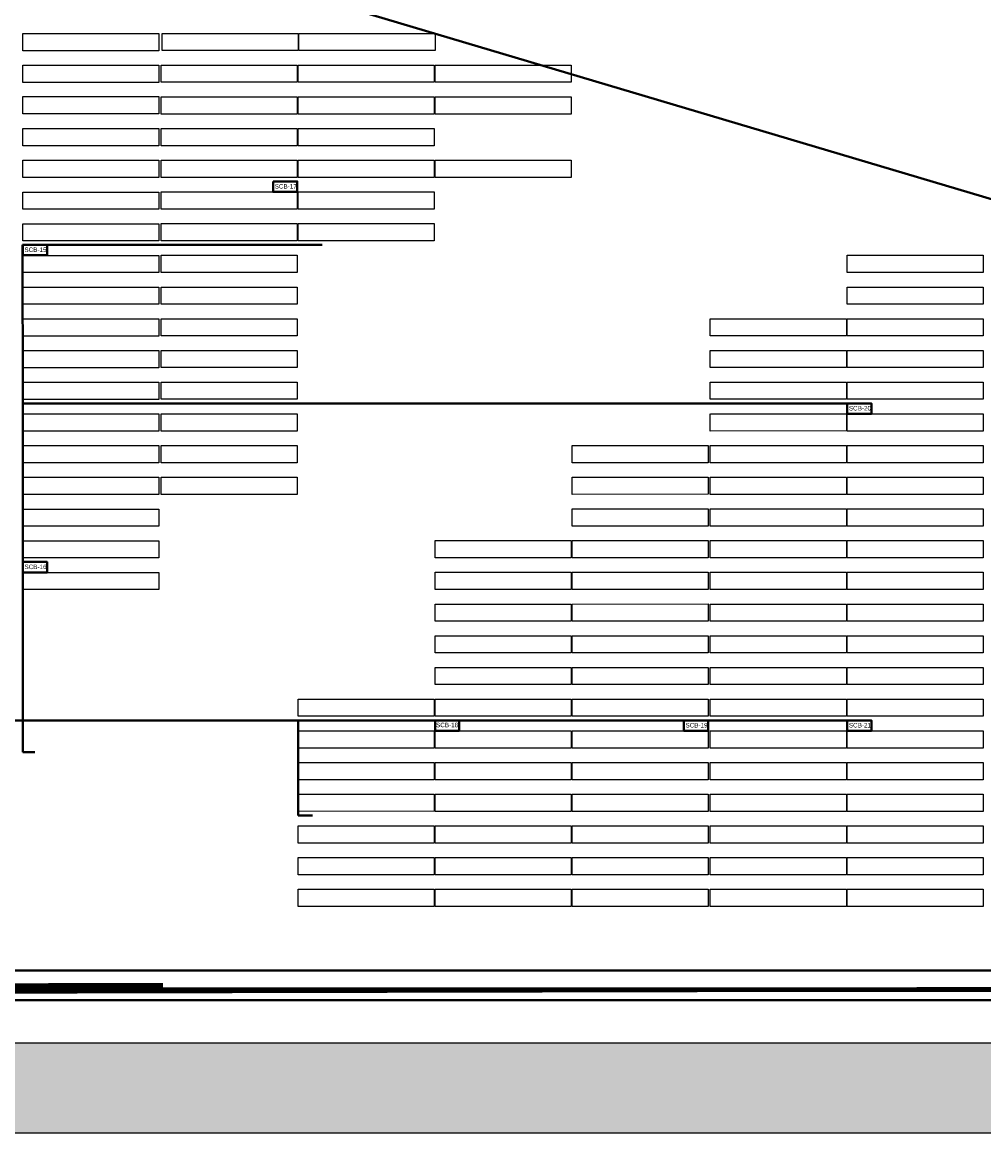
# Model space of a CAD drawing. Header units: inches. Extents: x 727810 to 1461440, y 2714588 to 5435005.
# Tile 154 of 233: x 729570 to 729782, y 2715522 to 2715768. Entities that reach past the tile are written whole.
import ezdxf

# ---------------------------------------------------------------- set-up
doc = ezdxf.new("R2010")
doc.units = ezdxf.units.IN
doc.header["$MEASUREMENT"] = 0
doc.linetypes.add('ACAD_ISO03W100', pattern=[30, 12, -18])
doc.layers.add('AM_8', color=1, linetype='Continuous', lineweight=15)
for name, color, linetype in [('BOUNDARY DETAILS', 7, 'Continuous'), ('DETAILS', 7, 'Continuous'), ('pl cable iength', 7, 'Continuous'), ('POLYLINE', 3, 'Continuous'), ('Saatvik', 5, 'Continuous'), ('saatvik tables new', 7, 'Continuous'), ('SCB', 7, 'Continuous')]:
    doc.layers.add(name, color=color, linetype=linetype)
doc.styles.get("Standard").update_dxf_attribs({"font": 'arial.ttf'})

# ---------------------------------------------------------------- blocks, each defined once
blk = doc.blocks.new('245')
at = {"layer": 'SCB', "lineweight": 40}
for points in [[(727940.22, 2716280.28), (727945.56, 2716280.28), (727945.56, 2716277.98)], [(727945.56, 2716277.98), (727940.22, 2716277.98), (727940.22, 2716280.28)]]:
    blk.add_lwpolyline(points, dxfattribs=at)

msp = doc.modelspace()

# ---------------------------------------------------------------- hatches: boundary and pattern name
at = {"layer": 'AM_8', "ltscale": 10}
h = msp.add_hatch(dxfattribs=at)
h.set_pattern_fill('AR-CONC', color=1, scale=0.1)
h.set_pattern_definition([(50, (0, -1.14), (18.2184669, -1.59390855), [1.905, -20.955]), (355, (0, -1.14), (-3.52434214, 19.10568452), [1.524, -16.76405842]), (100.4514447, (1.518, -1.273), (14.69412471, 17.51177519), [1.61900088, -17.80902446]), (46.1842, (0, 3.94), (27.10790409, -4.2042328), [2.8575, -31.4325]), (96.6355576, (2.26, 3.59), (23.7404134, 24.74261246), [2.42850231, -26.71356082]), (351.1841512, (0, 3.94), (23.7404134, 24.74261246), [2.2859967, -25.1459732]), (21, (2.54, 2.67), (15.16143913, -10.22651982), [1.905, -20.955]), (326, (2.54, 2.67), (6.18020283, 18.41879661), [1.524, -16.764]), (71.451445, (3.803, 1.818), (21.34164193, 8.19227689), [1.61900088, -17.80899376]), (37.5, (0, -1.14), (0.308860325, 8.455503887), [0, -16.5608, 0, -17.018, 0, -16.8275]), (7.5, (0, -1.14), (6.68196625, 10.018057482), [0, -9.7028, 0, -16.1798, 0, -6.4135]), (327.5, (-5.664, -1.14), (13.559059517, -0.5728744), [0, -6.35, 0, -19.812, 0, -26.289]), (317.5, (-8.204, -1.14), (14.81291814, 2.542649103), [0, -8.255, 0, -13.1572, 0, -18.669])])
h.paths.add_polyline_path([(730391.82316, 2715878.16018), (730356.7819, 2715850.51698), (730272.22694, 2715783.8137), (730096.51231, 2715646.5984), (730080.0676, 2715658.3065), (730079.18894, 2715658.57034), (730082.7077, 2715661.194), (730259.8786, 2715799.5465), (730344.3948, 2715866.2192), (730379.4438, 2715893.8685), (730671.4684, 2716124.0062), (730657.0154, 2716226.259), (730645.0894, 2716310.634), (730560.6399, 2716311.9751), (730459.0973, 2716313.5877), (730357.5548, 2716315.2002), (730256.0122, 2716316.8128), (730154.4697, 2716318.4254), (730052.9271, 2716320.038), (729951.3846, 2716321.6505), (729849.842, 2716323.2631), (729748.2994, 2716324.8757), (729646.7569, 2716326.4882), (729545.2143, 2716328.1008), (729443.6718, 2716329.7134), (729342.1292, 2716331.326), (729240.5867, 2716332.9385), (729139.0441, 2716334.5511), (729037.5016, 2716336.1637), (728935.959, 2716337.7762), (728834.4165, 2716339.3888), (728732.7414, 2716341.0035), (728626.066, 2716344.1123), (728519.5231, 2716347.2172), (728412.9801, 2716350.3221), (728306.4372, 2716353.427), (728093.3514, 2716359.6368), (728003.9825, 2716362.2412), (728001.5191, 2716280.3372), (727998.4549, 2716178.4583), (727995.3907, 2716076.5793), (727992.3266, 2715974.7004), (727987.67284, 2715819.9715), (727987.22168, 2715804.9715), (727986.1982, 2715770.9426), (727983.134, 2715669.0636), (727979.3235, 2715542.3694), (729920.1414, 2715542.3694), (729990.8211, 2715592.6815), (730064.21459, 2715647.40517), (730073.3836, 2715644.6519), (730083.91997, 2715637.15035), (730002.59918, 2715576.51593), (729926.53277, 2715522.3694), (727958.71293, 2715522.3694), (727963.14304, 2715669.66486), (727966.20724, 2715771.54387), (727972.33564, 2715975.30167), (727975.39974, 2716077.18055), (727978.46394, 2716179.05957), (727981.52814, 2716280.93847), (727984.59224, 2716382.81476), (728093.934, 2716379.62831), (728200.4769, 2716376.52341), (728307.0198, 2716373.41851), (728413.5627, 2716370.31361), (728520.1057, 2716367.20871), (728626.6486, 2716364.10381), (728733.19151, 2716360.99887), (728834.73408, 2716359.38628), (728936.27658, 2716357.77368), (729037.81916, 2716356.16118), (729139.36168, 2716354.54858), (729240.90428, 2716352.93598), (729342.44676, 2716351.32348), (729443.98938, 2716349.71088), (729545.53188, 2716348.09828), (729647.07448, 2716346.48568), (729748.61696, 2716344.87318), (729850.15958, 2716343.26058), (729951.70218, 2716341.64798), (730053.24466, 2716340.03548), (730154.78728, 2716338.42288), (730256.32978, 2716336.81028), (730357.87238, 2716335.19768), (730459.41486, 2716333.58518), (730560.95748, 2716331.97258), (730662.50002, 2716330.36003), (730676.81856, 2716229.05808), (730692.88125, 2716115.41696)])

# ---------------------------------------------------------------- linework, layer by layer
at = {"layer": 'BOUNDARY DETAILS', "color": 5, "linetype": 'ACAD_ISO03W100', "const_width": 0.25}
msp.add_lwpolyline([(729545.53188, 2716348.09828), (729647.07448, 2716346.48568), (729748.61696, 2716344.87318), (729850.15958, 2716343.26058), (729951.70218, 2716341.64798), (730053.24466, 2716340.03548), (730154.78728, 2716338.42288), (730256.32978, 2716336.81028), (730357.87238, 2716335.19768), (730459.41486, 2716333.58518), (730560.95748, 2716331.97258), (730662.50002, 2716330.36003), (730676.81856, 2716229.05808), (730692.88125, 2716115.41696), (730391.82316, 2715878.16018), (730356.7819, 2715850.51698), (730272.22694, 2715783.8137), (730094.84143, 2715645.29361), (730002.59918, 2715576.51593), (729926.53277, 2715522.3694), (727958.71293, 2715522.3694)], dxfattribs=at)
at = {"layer": 'BOUNDARY DETAILS', "color": 2}
for points in [[(729545.53188, 2716348.09828), (729647.07448, 2716346.48568), (729748.61696, 2716344.87318), (729850.15958, 2716343.26058), (729951.70218, 2716341.64798), (730053.24466, 2716340.03548), (730154.78728, 2716338.42288), (730256.32978, 2716336.81028), (730357.87238, 2716335.19768), (730459.41486, 2716333.58518), (730560.95748, 2716331.97258), (730662.50002, 2716330.36003), (730676.81856, 2716229.05808), (730692.88125, 2716115.41696), (730391.82316, 2715878.16018), (730356.7819, 2715850.51698), (730272.22694, 2715783.8137), (730094.84143, 2715645.29361), (730002.59918, 2715576.51593), (729926.53277, 2715522.3694), (727958.71293, 2715522.3694)], [(729545.2143, 2716327.9808), (729646.7569, 2716326.3682), (729748.2994, 2716324.7557), (729951.3846, 2716321.5305), (730052.9271, 2716319.918), (730154.4697, 2716318.3054), (730256.0122, 2716316.6928), (730357.5548, 2716315.0802), (730459.0973, 2716313.4677), (730560.6399, 2716311.8551), (730645.0894, 2716310.514), (730657.0154, 2716226.139), (730671.4684, 2716123.8862), (730379.4438, 2715893.7485), (730344.3948, 2715866.0992), (730259.8786, 2715799.4265), (730082.7077, 2715661.074), (729990.8211, 2715592.5615), (729920.1414, 2715542.2494), (727979.3235, 2715542.2494)]]:
    msp.add_lwpolyline(points, dxfattribs=at)
at = {"layer": 'DETAILS', "color": 5, "lineweight": 40}
for p, q in [((729573.66084, 2715791.206), (729965.54167, 2715674.45438)), ((729573.66084, 2715791.206), (729965.54167, 2715674.45438)), ((729919.65116, 2715558.28383), (729514.5068, 2715558.28383)), ((729919.65116, 2715558.28383), (729514.5068, 2715558.28383))]:
    msp.add_line(p, q, dxfattribs=at)
at = {"layer": 'DETAILS', "color": 6, "lineweight": 40}
for p, q in [((729635.88199, 2715718.52281), (729569.69009, 2715718.52281)), ((729569.69009, 2715718.52281), (729569.69009, 2715718.52281)), ((729569.69009, 2715718.52281), (729569.76204, 2715683.52281)), ((729635.88199, 2715718.52281), (729569.69009, 2715718.52281)), ((729569.69009, 2715718.52281), (729569.69009, 2715718.52281)), ((729569.69009, 2715718.52281), (729569.76204, 2715683.52281)), ((729757.14199, 2715683.52281), (729569.76204, 2715683.52281)), ((729569.76204, 2715683.52281), (729569.76204, 2715613.52281)), ((729757.14199, 2715683.52281), (729569.76204, 2715683.52281)), ((729569.76204, 2715683.52281), (729569.76204, 2715613.52281)), ((729757.14199, 2715613.52281), (729539.45129, 2715613.52281)), ((729757.14199, 2715613.52281), (729539.45129, 2715613.52281)), ((729569.76204, 2715606.52281), (729569.76204, 2715613.52281)), ((729569.76204, 2715606.52281), (729569.76204, 2715613.52281)), ((729630.54204, 2715592.52281), (729630.54204, 2715613.52281)), ((729630.54204, 2715592.52281), (729630.54204, 2715613.52281)), ((729569.76204, 2715606.52281), (729572.43201, 2715606.52281)), ((729569.76204, 2715606.52281), (729572.43201, 2715606.52281)), ((729630.54204, 2715592.52281), (729633.74213, 2715592.52281)), ((729630.54204, 2715592.52281), (729633.74213, 2715592.52281))]:
    msp.add_line(p, q, dxfattribs=at)
at = {"layer": 'DETAILS', "color": 1, "lineweight": 40}
msp.add_line((729911.93136, 2715551.75958), (728355.76522, 2715551.75958), dxfattribs=at)
msp.add_line((729911.93136, 2715551.75958), (728355.76522, 2715551.75958), dxfattribs=at)
at = {"layer": 'pl cable iength', "color": 3, "lineweight": 40, "const_width": 1}
for points in [[(728923.77125, 2715753.07957), (728923.60859, 2715554.20727), (729909.78771, 2715554.06019), (729909.95037, 2715558.28383)], [(728923.77125, 2715753.07957), (728923.60859, 2715554.20727), (729909.78771, 2715554.06019), (729909.95037, 2715558.28383)], [(728326.88333, 2715574.8582), (728326.88333, 2715554.80818), (729526.97076, 2715553.59968), (729909.95037, 2715554.4232)]]:
    msp.add_lwpolyline(points, dxfattribs=at)
at = {"layer": 'POLYLINE', "color": 0, "lineweight": 40, "const_width": 1}
msp.add_lwpolyline([(729600.70269, 2715555.03116), (729112.29128, 2715554.41575)], dxfattribs=at)
at = {"layer": 'Saatvik', "color": 5}
for points in [[(729569.75124, 2715765.19597), (729599.79124, 2715765.19597), (729599.79124, 2715761.39597), (729569.75124, 2715761.39597), (729569.75124, 2715765.19597)], [(729600.49124, 2715765.22119), (729630.53124, 2715765.22119), (729630.53124, 2715761.42119), (729600.49124, 2715761.42119), (729600.49124, 2715765.22119)], [(729630.73124, 2715765.22119), (729660.77124, 2715765.22119), (729660.77124, 2715761.42119), (729630.73124, 2715761.42119), (729630.73124, 2715765.22119)], [(729569.75124, 2715758.19597), (729599.79124, 2715758.19597), (729599.79124, 2715754.39597), (729569.75124, 2715754.39597), (729569.75124, 2715758.19597)], [(729600.29124, 2715758.2212), (729630.33124, 2715758.2212), (729630.33124, 2715754.4212), (729600.29124, 2715754.4212), (729600.29124, 2715758.2212)], [(729630.53124, 2715758.2212), (729660.57124, 2715758.2212), (729660.57124, 2715754.4212), (729630.53124, 2715754.4212), (729630.53124, 2715758.2212)], [(729660.78204, 2715758.22119), (729690.82204, 2715758.22119), (729690.82204, 2715754.42119), (729660.78204, 2715754.42119), (729660.78204, 2715758.22119)], [(729569.75124, 2715751.25597), (729599.79124, 2715751.25597), (729599.79124, 2715747.45597), (729569.75124, 2715747.45597), (729569.75124, 2715751.25597)], [(729600.29124, 2715751.2212), (729630.33124, 2715751.2212), (729630.33124, 2715747.4212), (729600.29124, 2715747.4212), (729600.29124, 2715751.2212)], [(729630.53124, 2715751.2212), (729660.57124, 2715751.2212), (729660.57124, 2715747.4212), (729630.53124, 2715747.4212), (729630.53124, 2715751.2212)], [(729660.78204, 2715751.22119), (729690.82204, 2715751.22119), (729690.82204, 2715747.42119), (729660.78204, 2715747.42119), (729660.78204, 2715751.22119)], [(729569.75124, 2715744.19597), (729599.79124, 2715744.19597), (729599.79124, 2715740.39597), (729569.75124, 2715740.39597), (729569.75124, 2715744.19597)], [(729600.29124, 2715744.2212), (729630.33124, 2715744.2212), (729630.33124, 2715740.4212), (729600.29124, 2715740.4212), (729600.29124, 2715744.2212)], [(729630.53124, 2715744.2212), (729660.57124, 2715744.2212), (729660.57124, 2715740.4212), (729630.53124, 2715740.4212), (729630.53124, 2715744.2212)], [(729569.75124, 2715737.19597), (729599.79124, 2715737.19597), (729599.79124, 2715733.39597), (729569.75124, 2715733.39597), (729569.75124, 2715737.19597)], [(729600.30204, 2715737.22121), (729630.34204, 2715737.22121), (729630.34204, 2715733.42121), (729600.30204, 2715733.42121), (729600.30204, 2715737.22121)], [(729630.54204, 2715737.22121), (729660.58204, 2715737.22121), (729660.58204, 2715733.42121), (729630.54204, 2715733.42121), (729630.54204, 2715737.22121)], [(729660.78204, 2715737.2212), (729690.82204, 2715737.2212), (729690.82204, 2715733.4212), (729660.78204, 2715733.4212), (729660.78204, 2715737.2212)], [(729569.75124, 2715730.19597), (729599.79124, 2715730.19597), (729599.79124, 2715726.39597), (729569.75124, 2715726.39597), (729569.75124, 2715730.19597)], [(729600.30204, 2715730.22121), (729630.34204, 2715730.22121), (729630.34204, 2715726.42121), (729600.30204, 2715726.42121), (729600.30204, 2715730.22121)], [(729630.54204, 2715730.22121), (729660.58204, 2715730.22121), (729660.58204, 2715726.42121), (729630.54204, 2715726.42121), (729630.54204, 2715730.22121)], [(729569.75124, 2715723.19597), (729599.79124, 2715723.19597), (729599.79124, 2715719.39597), (729569.75124, 2715719.39597), (729569.75124, 2715723.19597)], [(729600.30204, 2715723.22121), (729630.34204, 2715723.22121), (729630.34204, 2715719.42121), (729600.30204, 2715719.42121), (729600.30204, 2715723.22121)], [(729630.54204, 2715723.22121), (729660.58204, 2715723.22121), (729660.58204, 2715719.42121), (729630.54204, 2715719.42121), (729630.54204, 2715723.22121)], [(729569.75124, 2715716.19597), (729599.79124, 2715716.19597), (729599.79124, 2715712.39597), (729569.75124, 2715712.39597), (729569.75124, 2715716.19597)], [(729600.30204, 2715716.2212), (729630.34204, 2715716.2212), (729630.34204, 2715712.4212), (729600.30204, 2715712.4212), (729600.30204, 2715716.2212)], [(729751.80204, 2715716.2212), (729781.84204, 2715716.2212), (729781.84204, 2715712.4212), (729751.80204, 2715712.4212), (729751.80204, 2715716.2212)], [(729569.75124, 2715709.19597), (729599.79124, 2715709.19597), (729599.79124, 2715705.39597), (729569.75124, 2715705.39597), (729569.75124, 2715709.19597)], [(729600.30204, 2715709.2212), (729630.34204, 2715709.2212), (729630.34204, 2715705.4212), (729600.30204, 2715705.4212), (729600.30204, 2715709.2212)], [(729751.80204, 2715709.2212), (729781.84204, 2715709.2212), (729781.84204, 2715705.4212), (729751.80204, 2715705.4212), (729751.80204, 2715709.2212)], [(729569.75124, 2715702.19597), (729599.79124, 2715702.19597), (729599.79124, 2715698.39597), (729569.75124, 2715698.39597), (729569.75124, 2715702.19597)], [(729600.30204, 2715702.2212), (729630.34204, 2715702.2212), (729630.34204, 2715698.4212), (729600.30204, 2715698.4212), (729600.30204, 2715702.2212)], [(729721.56204, 2715702.2212), (729751.60204, 2715702.2212), (729751.60204, 2715698.4212), (729721.56204, 2715698.4212), (729721.56204, 2715702.2212)], [(729751.80204, 2715702.2212), (729781.84204, 2715702.2212), (729781.84204, 2715698.4212), (729751.80204, 2715698.4212), (729751.80204, 2715702.2212)], [(729569.75124, 2715695.19597), (729599.79124, 2715695.19597), (729599.79124, 2715691.39597), (729569.75124, 2715691.39597), (729569.75124, 2715695.19597)], [(729600.30204, 2715695.2212), (729630.34204, 2715695.2212), (729630.34204, 2715691.4212), (729600.30204, 2715691.4212), (729600.30204, 2715695.2212)], [(729721.56204, 2715695.2212), (729751.60204, 2715695.2212), (729751.60204, 2715691.4212), (729721.56204, 2715691.4212), (729721.56204, 2715695.2212)], [(729751.80204, 2715695.2212), (729781.84204, 2715695.2212), (729781.84204, 2715691.4212), (729751.80204, 2715691.4212), (729751.80204, 2715695.2212)], [(729569.75124, 2715688.19597), (729599.79124, 2715688.19597), (729599.79124, 2715684.39597), (729569.75124, 2715684.39597), (729569.75124, 2715688.19597)], [(729600.30204, 2715688.2212), (729630.34204, 2715688.2212), (729630.34204, 2715684.4212), (729600.30204, 2715684.4212), (729600.30204, 2715688.2212)], [(729721.56204, 2715688.2212), (729751.60204, 2715688.2212), (729751.60204, 2715684.4212), (729721.56204, 2715684.4212), (729721.56204, 2715688.2212)], [(729751.80204, 2715688.2212), (729781.84204, 2715688.2212), (729781.84204, 2715684.4212), (729751.80204, 2715684.4212), (729751.80204, 2715688.2212)], [(729569.75124, 2715681.19597), (729599.79124, 2715681.19597), (729599.79124, 2715677.39597), (729569.75124, 2715677.39597), (729569.75124, 2715681.19597)], [(729600.30204, 2715681.2212), (729630.34204, 2715681.2212), (729630.34204, 2715677.4212), (729600.30204, 2715677.4212), (729600.30204, 2715681.2212)], [(729721.58223, 2715681.2212), (729751.60204, 2715681.2212), (729751.60204, 2715677.44643), (729721.56204, 2715677.4212), (729721.56204, 2715681.2212)], [(729751.80204, 2715681.2212), (729781.84204, 2715681.2212), (729781.84204, 2715677.4212), (729751.80204, 2715677.4212), (729751.80204, 2715681.2212)], [(729569.75124, 2715674.19597), (729599.79124, 2715674.19597), (729599.79124, 2715670.39597), (729569.75124, 2715670.39597), (729569.75124, 2715674.19597)], [(729600.30204, 2715674.2212), (729630.34204, 2715674.2212), (729630.34204, 2715670.4212), (729600.30204, 2715670.4212), (729600.30204, 2715674.2212)], [(729691.02204, 2715674.2212), (729721.06204, 2715674.2212), (729721.06204, 2715670.4212), (729691.02204, 2715670.4212), (729691.02204, 2715674.2212)], [(729721.56204, 2715674.2212), (729751.60204, 2715674.2212), (729751.60204, 2715670.4212), (729721.56204, 2715670.4212), (729721.56204, 2715674.2212)], [(729751.80204, 2715674.2212), (729781.84204, 2715674.2212), (729781.84204, 2715670.4212), (729751.80204, 2715670.4212), (729751.80204, 2715674.2212)], [(729569.75124, 2715667.19597), (729599.79124, 2715667.19597), (729599.79124, 2715663.39597), (729569.75124, 2715663.39597), (729569.75124, 2715667.19597)], [(729600.30204, 2715667.2212), (729630.34204, 2715667.2212), (729630.34204, 2715663.4212), (729600.30204, 2715663.4212), (729600.30204, 2715667.2212)], [(729691.02204, 2715667.2212), (729721.06204, 2715667.24643), (729721.06204, 2715663.44643), (729691.02204, 2715663.4212), (729691.02204, 2715667.2212)], [(729721.56204, 2715667.2212), (729751.60204, 2715667.2212), (729751.60204, 2715663.4212), (729721.56204, 2715663.4212), (729721.56204, 2715667.2212)], [(729751.80204, 2715667.2212), (729781.84204, 2715667.2212), (729781.84204, 2715663.4212), (729751.80204, 2715663.4212), (729751.80204, 2715667.2212)], [(729569.75124, 2715660.19597), (729599.79124, 2715660.19597), (729599.79124, 2715656.39597), (729569.75124, 2715656.39597), (729569.75124, 2715660.19597)], [(729691.02204, 2715660.2212), (729721.06204, 2715660.2212), (729721.06204, 2715656.4212), (729691.02204, 2715656.4212), (729691.02204, 2715660.2212)], [(729721.56204, 2715660.2212), (729751.60204, 2715660.2212), (729751.60204, 2715656.4212), (729721.56204, 2715656.4212), (729721.56204, 2715660.2212)], [(729751.80204, 2715660.2212), (729781.84204, 2715660.2212), (729781.84204, 2715656.4212), (729751.80204, 2715656.4212), (729751.80204, 2715660.2212)], [(729569.75124, 2715653.19597), (729599.79124, 2715653.19597), (729599.79124, 2715649.39597), (729569.75124, 2715649.39597), (729569.75124, 2715653.19597)], [(729660.78204, 2715653.2212), (729690.82204, 2715653.2212), (729690.82204, 2715649.4212), (729660.78204, 2715649.4212), (729660.78204, 2715653.2212)], [(729691.02204, 2715653.2212), (729721.06204, 2715653.2212), (729721.06204, 2715649.4212), (729691.02204, 2715649.4212), (729691.02204, 2715653.2212)], [(729721.56204, 2715653.2212), (729751.60204, 2715653.2212), (729751.60204, 2715649.4212), (729721.56204, 2715649.4212), (729721.56204, 2715653.2212)], [(729751.80204, 2715653.2212), (729781.84204, 2715653.2212), (729781.84204, 2715649.4212), (729751.80204, 2715649.4212), (729751.80204, 2715653.2212)], [(729569.75124, 2715646.19597), (729599.79124, 2715646.19597), (729599.79124, 2715642.39597), (729569.75124, 2715642.39597), (729569.75124, 2715646.19597)], [(729660.78204, 2715646.2212), (729690.82204, 2715646.2212), (729690.82204, 2715642.4212), (729660.78204, 2715642.4212), (729660.78204, 2715646.2212)], [(729691.02204, 2715646.2212), (729721.06204, 2715646.2212), (729721.06204, 2715642.4212), (729691.02204, 2715642.4212), (729691.02204, 2715646.2212)], [(729721.56204, 2715646.2212), (729751.60204, 2715646.2212), (729751.60204, 2715642.4212), (729721.56204, 2715642.4212), (729721.56204, 2715646.2212)], [(729751.80204, 2715646.2212), (729781.84204, 2715646.2212), (729781.84204, 2715642.4212), (729751.80204, 2715642.4212), (729751.80204, 2715646.2212)], [(729660.78204, 2715639.2212), (729690.82204, 2715639.2212), (729690.82204, 2715635.4212), (729660.78204, 2715635.4212), (729660.78204, 2715639.2212)], [(729691.02204, 2715639.2212), (729721.06204, 2715639.24643), (729721.06204, 2715635.44643), (729691.02204, 2715635.4212), (729691.02204, 2715639.2212)], [(729721.56204, 2715639.2212), (729751.60204, 2715639.2212), (729751.60204, 2715635.4212), (729721.56204, 2715635.4212), (729721.56204, 2715639.2212)], [(729751.80204, 2715639.2212), (729781.84204, 2715639.2212), (729781.84204, 2715635.4212), (729751.80204, 2715635.4212), (729751.80204, 2715639.2212)], [(729660.78204, 2715632.2212), (729690.82204, 2715632.2212), (729690.82204, 2715628.4212), (729660.78204, 2715628.4212), (729660.78204, 2715632.2212)], [(729691.02204, 2715632.2212), (729721.06204, 2715632.2212), (729721.06204, 2715628.4212), (729691.02204, 2715628.4212), (729691.02204, 2715632.2212)], [(729721.56204, 2715632.2212), (729751.60204, 2715632.2212), (729751.60204, 2715628.4212), (729721.56204, 2715628.4212), (729721.56204, 2715632.2212)], [(729751.80204, 2715632.2212), (729781.84204, 2715632.2212), (729781.84204, 2715628.4212), (729751.80204, 2715628.4212), (729751.80204, 2715632.2212)], [(729660.78204, 2715625.2212), (729690.82204, 2715625.2212), (729690.82204, 2715621.4212), (729660.78204, 2715621.4212), (729660.78204, 2715625.2212)], [(729691.02204, 2715625.2212), (729721.06204, 2715625.2212), (729721.06204, 2715621.4212), (729691.02204, 2715621.4212), (729691.02204, 2715625.2212)], [(729721.56204, 2715625.2212), (729751.60204, 2715625.2212), (729751.60204, 2715621.4212), (729721.56204, 2715621.4212), (729721.56204, 2715625.2212)], [(729751.80204, 2715625.2212), (729781.84204, 2715625.2212), (729781.84204, 2715621.4212), (729751.80204, 2715621.4212), (729751.80204, 2715625.2212)], [(729630.54204, 2715618.2212), (729660.58204, 2715618.2212), (729660.58204, 2715614.4212), (729630.54204, 2715614.4212), (729630.54204, 2715618.2212)], [(729660.78204, 2715618.2212), (729690.82204, 2715618.2212), (729690.82204, 2715614.4212), (729660.78204, 2715614.4212), (729660.78204, 2715618.2212)], [(729691.02204, 2715618.2212), (729721.06204, 2715618.2212), (729721.06204, 2715614.4212), (729691.02204, 2715614.4212), (729691.02204, 2715618.2212)], [(729721.56204, 2715618.2212), (729751.60204, 2715618.2212), (729751.60204, 2715614.4212), (729721.56204, 2715614.4212), (729721.56204, 2715618.2212)], [(729751.80204, 2715618.2212), (729781.84204, 2715618.2212), (729781.84204, 2715614.4212), (729751.80204, 2715614.4212), (729751.80204, 2715618.2212)], [(729630.54204, 2715611.2212), (729660.58204, 2715611.2212), (729660.58204, 2715607.4212), (729630.54204, 2715607.4212), (729630.54204, 2715611.2212)], [(729660.78204, 2715611.2212), (729690.82204, 2715611.2212), (729690.82204, 2715607.4212), (729660.78204, 2715607.4212), (729660.78204, 2715611.2212)], [(729691.02204, 2715611.2212), (729721.06204, 2715611.2212), (729721.06204, 2715607.4212), (729691.02204, 2715607.4212), (729691.02204, 2715611.2212)], [(729721.56204, 2715611.2212), (729751.60204, 2715611.2212), (729751.60204, 2715607.4212), (729721.56204, 2715607.4212), (729721.56204, 2715611.2212)], [(729751.80204, 2715611.2212), (729781.84204, 2715611.2212), (729781.84204, 2715607.4212), (729751.80204, 2715607.4212), (729751.80204, 2715611.2212)], [(729630.54204, 2715604.2212), (729660.58204, 2715604.2212), (729660.58204, 2715600.4212), (729630.54204, 2715600.4212), (729630.54204, 2715604.2212)], [(729660.78204, 2715604.2212), (729690.82204, 2715604.2212), (729690.82204, 2715600.4212), (729660.78204, 2715600.4212), (729660.78204, 2715604.2212)], [(729691.02204, 2715604.2212), (729721.06204, 2715604.2212), (729721.06204, 2715600.4212), (729691.02204, 2715600.4212), (729691.02204, 2715604.2212)], [(729721.56204, 2715604.2212), (729751.60204, 2715604.2212), (729751.60204, 2715600.4212), (729721.56204, 2715600.4212), (729721.56204, 2715604.2212)], [(729751.80204, 2715604.2212), (729781.84204, 2715604.2212), (729781.84204, 2715600.4212), (729751.80204, 2715600.4212), (729751.80204, 2715604.2212)], [(729630.54204, 2715597.2212), (729660.58204, 2715597.24643), (729660.58204, 2715593.44643), (729630.54204, 2715593.4212), (729630.54204, 2715597.2212)], [(729660.78204, 2715597.2212), (729690.82204, 2715597.2212), (729690.82204, 2715593.4212), (729660.78204, 2715593.4212), (729660.78204, 2715597.2212)], [(729691.02204, 2715597.2212), (729721.06204, 2715597.2212), (729721.06204, 2715593.4212), (729691.02204, 2715593.4212), (729691.02204, 2715597.2212)], [(729721.56204, 2715597.2212), (729751.60204, 2715597.2212), (729751.60204, 2715593.4212), (729721.56204, 2715593.4212), (729721.56204, 2715597.2212)], [(729751.80204, 2715597.2212), (729781.84204, 2715597.2212), (729781.84204, 2715593.4212), (729751.80204, 2715593.4212), (729751.80204, 2715597.2212)], [(729630.54204, 2715590.2212), (729660.58204, 2715590.2212), (729660.58204, 2715586.4212), (729630.54204, 2715586.4212), (729630.54204, 2715590.2212)], [(729660.78204, 2715590.2212), (729690.82204, 2715590.2212), (729690.82204, 2715586.4212), (729660.78204, 2715586.4212), (729660.78204, 2715590.2212)], [(729691.02204, 2715590.2212), (729721.06204, 2715590.24643), (729721.06204, 2715586.44643), (729691.02204, 2715586.4212), (729691.02204, 2715590.2212)], [(729721.56204, 2715590.2212), (729751.60204, 2715590.2212), (729751.60204, 2715586.4212), (729721.56204, 2715586.4212), (729721.56204, 2715590.2212)], [(729751.80204, 2715590.2212), (729781.84204, 2715590.2212), (729781.84204, 2715586.4212), (729751.80204, 2715586.4212), (729751.80204, 2715590.2212)], [(729630.54204, 2715583.2212), (729660.58204, 2715583.24643), (729660.58204, 2715579.44643), (729630.54204, 2715579.4212), (729630.54204, 2715583.2212)], [(729660.78204, 2715583.2212), (729690.82204, 2715583.2212), (729690.82204, 2715579.4212), (729660.78204, 2715579.4212), (729660.78204, 2715583.2212)], [(729691.02204, 2715583.2212), (729721.06204, 2715583.24643), (729721.06204, 2715579.44643), (729691.02204, 2715579.4212), (729691.02204, 2715583.2212)], [(729721.56204, 2715583.2212), (729751.60204, 2715583.2212), (729751.60204, 2715579.4212), (729721.56204, 2715579.4212), (729721.56204, 2715583.2212)], [(729751.80204, 2715583.2212), (729781.84204, 2715583.2212), (729781.84204, 2715579.4212), (729751.80204, 2715579.4212), (729751.80204, 2715583.2212)], [(729630.54204, 2715576.2212), (729660.58204, 2715576.2212), (729660.58204, 2715572.4212), (729630.54204, 2715572.4212), (729630.54204, 2715576.2212)], [(729660.78204, 2715576.2212), (729690.82204, 2715576.2212), (729690.82204, 2715572.4212), (729660.78204, 2715572.4212), (729660.78204, 2715576.2212)], [(729691.02204, 2715576.2212), (729721.06204, 2715576.2212), (729721.06204, 2715572.4212), (729691.02204, 2715572.4212), (729691.02204, 2715576.2212)], [(729721.56204, 2715576.24643), (729751.60204, 2715576.24643), (729751.60204, 2715572.44643), (729721.56204, 2715572.44643), (729721.56204, 2715576.24643)], [(729751.80204, 2715576.24643), (729781.84204, 2715576.24643), (729781.84204, 2715572.44643), (729751.80204, 2715572.44643), (729751.80204, 2715576.24643)]]:
    msp.add_lwpolyline(points, dxfattribs=at)
at = {"layer": 'saatvik tables new', "color": 7, "lineweight": 40, "true_color": 0xffffff, "const_width": 1}
msp.add_lwpolyline([(729600.70269, 2715555.03116), (729112.29128, 2715554.41575)], dxfattribs=at)

# ---------------------------------------------------------------- block references
at = {"layer": 'SCB', "color": 1, "lineweight": 40}
for p in [(1684.78293, -547.75444), (1684.78293, -547.75444), (1629.53208, -561.75444), (1629.53208, -561.75444), (1811.58288, -596.75445), (1811.58288, -596.75445), (1629.54288, -631.77968), (1629.54288, -631.77968), (1720.56288, -666.75445), (1720.56288, -666.75445), (1775.50293, -666.75445), (1811.58288, -666.75445), (1811.58288, -666.75445)]:
    msp.add_blockref('245', p, dxfattribs=at)

# ---------------------------------------------------------------- texts
at = {"layer": 'SCB', "color": 7, "lineweight": 40, "char_height": 1, "attachment_point": 1}
for s, insert in [('SCB-17', (729625.36042, 2715731.95232)), ('SCB-15', (729570.10957, 2715717.95232)), ('SCB-20', (729752.16037, 2715682.95231)), ('SCB-20', (729752.16037, 2715682.95231)), ('SCB-16', (729570.12037, 2715647.92708)), ('SCB-18', (729660.99465, 2715613.00756)), ('SCB-19', (729716.08042, 2715612.95231)), ('SCB-21', (729752.16037, 2715612.95231))]:
    msp.add_mtext_dynamic_manual_height_columns(s, width=10.9628712, gutter_width=20.36957, heights=[0], dxfattribs=dict(at, insert=insert))

doc.saveas('drawing.dxf')
